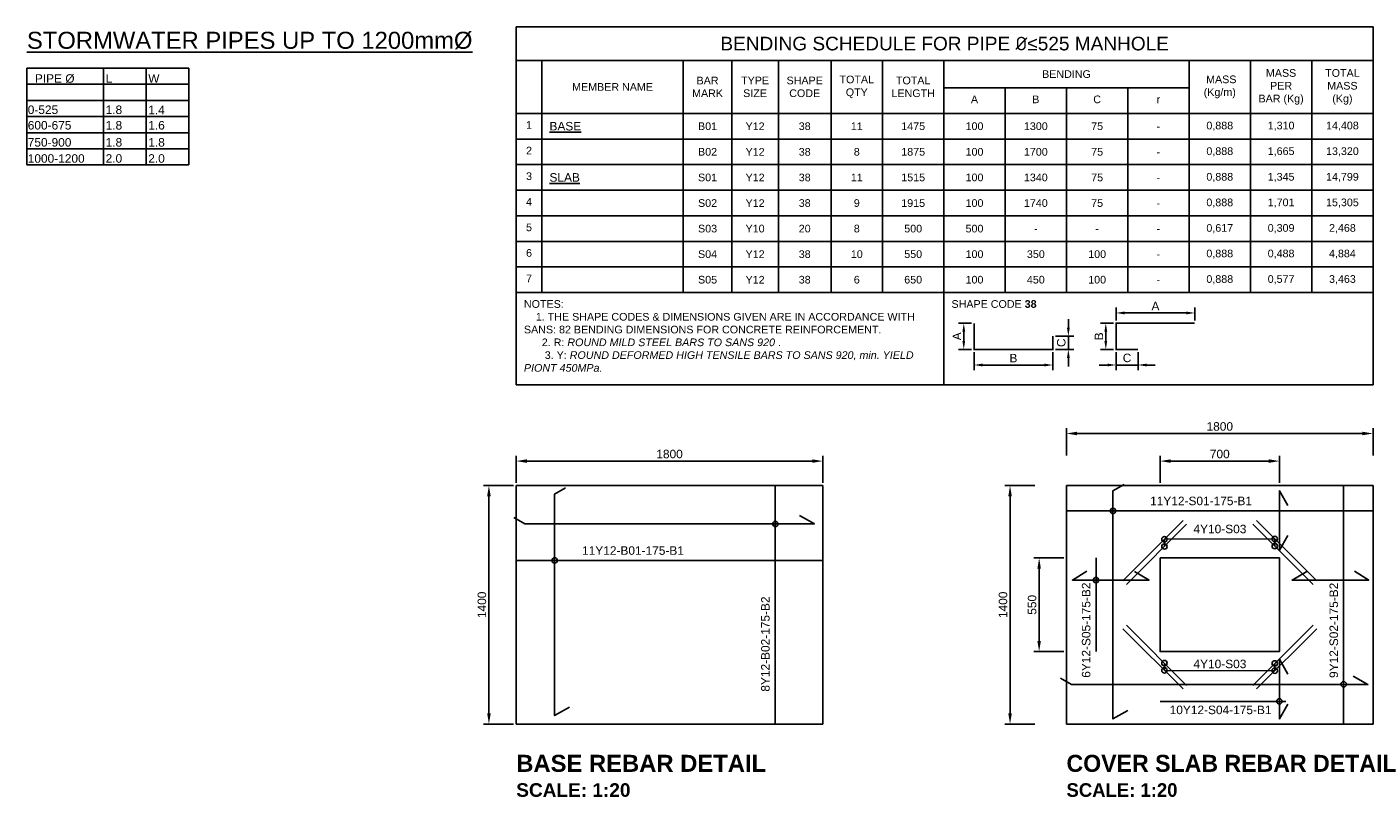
# Model space of a CAD drawing. Extents: x 76590 to 148436, y 2885688 to 2928336.
# Tile 14 of 17: x 93532 to 101435, y 2916412 to 2920934. Entities that reach past the tile are written whole.
import ezdxf

# ---------------------------------------------------------------- set-up
doc = ezdxf.new("R2010")
doc.units = 0
doc.header["$PDSIZE"] = 0.2
for name, color, linetype in [('DIMS', 1, 'Continuous'), ('HATCH', 7, 'Continuous'), ('REINFORCING', 3, 'Continuous'), ('SW Pipes', 6, 'Continuous'), ('T25', 2, 'Continuous'), ('T50', 6, 'Continuous'), ('TEXT', 7, 'Continuous')]:
    doc.layers.add(name, color=color, linetype=linetype)
doc.styles.add('ARIAL', font='arial.ttf')
doc.styles.add('Arial Bold', font='arialbd.ttf')
doc.styles.add('ROMANS', font='romans.shx', dxfattribs={"width": 0.8})
doc.styles.get("Standard").update_dxf_attribs({"font": 'micross.ttf', "height": 1})
doc.dimstyles.new('1-25', dxfattribs={"dimscale": 25, "dimtxt": 2, "dimasz": 2.5, "dimexe": 1.25, "dimexo": 0.625, "dimtad": 1, "dimdec": 0, "dimzin": 12, "dimtxsty": 'ROMANS', "dimcen": 2, "dimclrd": 1, "dimclre": 1, "dimclrt": 2, "dimadec": 0, "dimazin": 0, "dimtfac": 1, "dimtdec": 4, "dimtmove": 2, "dimatfit": 3, "dimfxl": 1, "dimtvp": 1, "dimtolj": 1, "dimtzin": 0, "dimlwd": -1, "dimarcsym": 0})

# ---------------------------------------------------------------- blocks, each defined once
blk = doc.blocks.new('*T81')
at = {"layer": 'TEXT', "color": 0, "linetype": 'ByBlock', "lineweight": -2, "transparency": 16777216}
for p, q in [((0, 0), (5030.3, 0)), ((0, 0), (0, -2100.8)), ((5030.3, 0), (5030.3, -2100.8)), ((0, -196.7), (5030.3, -196.7)), ((150, -196.7), (150, -1559.5)), ((980.6, -196.7), (980.6, -1559.5)), ((1265.6, -196.7), (1265.6, -1559.5)), ((1538.7, -196.7), (1538.7, -1559.5)), ((1848.1, -196.7), (1848.1, -1559.5)), ((2150.3, -196.7), (2150.3, -1559.5)), ((2510.3, -196.7), (2510.3, -2100.8)), ((3950.3, -196.7), (3950.3, -1559.5)), ((4310.3, -196.7), (4310.3, -1559.5)), ((4670.3, -196.7), (4670.3, -1559.5)), ((2510.3, -357.8), (3950.3, -357.8)), ((2870.3, -357.8), (2870.3, -1559.5)), ((3230.3, -357.8), (3230.3, -1559.5)), ((3590.3, -357.8), (3590.3, -1559.5)), ((0, -507.8), (5030.3, -507.8)), ((0, -658.7), (5030.3, -658.7)), ((0, -808.7), (5030.3, -808.7)), ((0, -959.5), (5030.3, -959.5)), ((0, -1109.5), (5030.3, -1109.5)), ((0, -1259.5), (5030.3, -1259.5)), ((0, -1409.5), (5030.3, -1409.5)), ((0, -1559.5), (5030.3, -1559.5)), ((0, -2100.8), (5030.3, -2100.8))]:
    blk.add_line(p, q, dxfattribs=at)
at = {"layer": 'TEXT', "color": 2, "transparency": 16777216}
for s, insert, char_height, width, attachment_point in [('BENDING SCHEDULE FOR PIPE {\\fISOCPEUR|b0|i0|c0|p34;%%C}≤525 MANHOLE', (2515.1, -98.3), 80, 4940.292, 5), ('BAR MARK', (1123.1, -352.2), 45, 195, 5), ('TYPE SIZE', (1402.1, -352.2), 45, 183.062, 5), ('SHAPE CODE', (1693.4, -352.2), 45, 219.415, 5), ('TOTAL QTY', (1999.2, -352.2), 45, 212.198, 5), ('TOTAL LENGTH', (2330.3, -352.2), 45, 270, 5), ('BENDING', (3230.3, -277.2), 45, 1350, 5), (' MASS (Kg/m)', (4130.3, -352.2), 45, 270, 5), ('MASS PER BAR (Kg)', (4490.3, -352.2), 45, 270, 5), ('TOTAL MASS (Kg)', (4850.3, -352.2), 45, 270, 5), ('MEMBER NAME', (565.3, -352.2), 45, 740.617, 5), ('A', (2690.3, -402.8), 45, 270, 2), ('B', (3050.3, -402.8), 45, 270, 2), ('C', (3410.3, -402.8), 45, 270, 2), ('r', (3770.3, -402.8), 45, 270, 2), ('1', (75, -552.8), 45, 60, 2), ('{\\LBASE}', (195, -583.2), 50, 740.617, 4), ('B01', (1123.1, -583.2), 45, 195, 5), ('Y12', (1402.1, -583.2), 45, 183.062, 5), ('38', (1693.4, -583.2), 45, 219.415, 5), ('11', (1999.2, -583.2), 45, 212.198, 5), ('1475', (2330.3, -583.2), 45, 270, 5), ('100', (2690.3, -583.2), 45, 270, 5), ('1300', (3050.3, -583.2), 45, 270, 5), ('75', (3410.3, -583.2), 45, 270, 5), ('-', (3770.3, -583.2), 45, 270, 5), ('0,888', (4130.3, -583.2), 45, 270, 5), ('1,310', (4490.3, -583.2), 45, 270, 5), ('14,408', (4850.3, -583.2), 45, 270, 5), ('2', (75, -703.7), 45, 60, 2), ('B02', (1123.1, -733.7), 45, 195, 5), ('Y12', (1402.1, -733.7), 45, 183.062, 5), ('38', (1693.4, -733.7), 45, 219.415, 5), ('8', (1999.2, -733.7), 45, 212.198, 5), ('1875', (2330.3, -733.7), 45, 270, 5), ('100', (2690.3, -733.7), 45, 270, 5), ('1700', (3050.3, -733.7), 45, 270, 5), ('75', (3410.3, -733.7), 45, 270, 5), ('0,888', (4130.3, -733.7), 45, 270, 5), ('1,665', (4490.3, -733.7), 45, 270, 5), ('13,320', (4850.3, -733.7), 45, 270, 5), ('-', (3770.3, -733.7), 45, 270, 5), ('3', (75, -853.7), 45, 60, 2), ('{\\LSLAB}', (195, -884.1), 50, 740.617, 4), ('S01', (1123.1, -884.1), 45, 195, 5), ('Y12', (1402.1, -884.1), 45, 183.062, 5), ('38', (1693.4, -884.1), 45, 219.415, 5), ('11', (1999.2, -884.1), 45, 212.198, 5), ('1515', (2330.3, -884.1), 45, 270, 5), ('100', (2690.3, -884.1), 45, 270, 5), ('1340', (3050.3, -884.1), 45, 270, 5), ('75', (3410.3, -884.1), 45, 270, 5), ('0,888', (4130.3, -884.1), 45, 270, 5), ('1,345', (4490.3, -884.1), 45, 270, 5), ('14,799', (4850.3, -884.1), 45, 270, 5), ('-', (3770.3, -884.1), 45, 270, 5), ('4', (75, -1004.5), 45, 60, 2), ('S02', (1123.1, -1034.5), 45, 195, 5), ('Y12', (1402.1, -1034.5), 45, 183.062, 5), ('38', (1693.4, -1034.5), 45, 219.415, 5), ('9', (1999.2, -1034.5), 45, 212.198, 5), ('1915', (2330.3, -1034.5), 45, 270, 5), ('100', (2690.3, -1034.5), 45, 270, 5), ('1740', (3050.3, -1034.5), 45, 270, 5), ('75', (3410.3, -1034.5), 45, 270, 5), ('0,888', (4130.3, -1034.5), 45, 270, 5), ('1,701', (4490.3, -1034.5), 45, 270, 5), ('15,305', (4850.3, -1034.5), 45, 270, 5), ('-', (3770.3, -1034.5), 45, 270, 5), ('5', (75, -1154.5), 45, 60, 2), ('S03', (1123.1, -1184.5), 45, 195, 5), ('Y10', (1402.1, -1184.5), 45, 183.062, 5), ('20', (1693.4, -1184.5), 45, 219.415, 5), ('8', (1999.2, -1184.5), 45, 212.198, 5), ('500', (2330.3, -1184.5), 45, 270, 5), ('500', (2690.3, -1184.5), 45, 270, 5), ('-', (3050.3, -1184.5), 45, 270, 5), ('-', (3410.3, -1184.5), 45, 270, 5), ('-', (3770.3, -1184.5), 45, 270, 5), ('0,617', (4130.3, -1184.5), 45, 270, 5), ('0,309', (4490.3, -1184.5), 45, 270, 5), ('2,468', (4850.3, -1184.5), 45, 270, 5), ('6', (75, -1304.5), 45, 60, 2), ('S04', (1123.1, -1334.5), 45, 195, 5), ('Y12', (1402.1, -1334.5), 45, 183.062, 5), ('38', (1693.4, -1334.5), 45, 219.415, 5), ('10', (1999.2, -1334.5), 45, 212.198, 5), ('550', (2330.3, -1334.5), 45, 270, 5), ('100', (2690.3, -1334.5), 45, 270, 5), ('350', (3050.3, -1334.5), 45, 270, 5), ('100', (3410.3, -1334.5), 45, 270, 5), ('-', (3770.3, -1334.5), 45, 270, 5), ('0,888', (4130.3, -1334.5), 45, 270, 5), ('0,488', (4490.3, -1334.5), 45, 270, 5), ('4,884', (4850.3, -1334.5), 45, 270, 5), ('7', (75, -1454.5), 45, 60, 2), ('S05', (1123.1, -1484.5), 45, 195, 5), ('Y12', (1402.1, -1484.5), 45, 183.062, 5), ('38', (1693.4, -1484.5), 45, 219.415, 5), ('6', (1999.2, -1484.5), 45, 212.198, 5), ('650', (2330.3, -1484.5), 45, 270, 5), ('100', (2690.3, -1484.5), 45, 270, 5), ('450', (3050.3, -1484.5), 45, 270, 5), ('100', (3410.3, -1484.5), 45, 270, 5), ('-', (3770.3, -1484.5), 45, 270, 5), ('0,888', (4130.3, -1484.5), 45, 270, 5), ('0,577', (4490.3, -1484.5), 45, 270, 5), ('3,463', (4850.3, -1484.5), 45, 270, 5), ('NOTES:                                                                                                                                  1. THE SHAPE CODES & DIMENSIONS GIVEN ARE IN ACCORDANCE WITH  SANS: 82 BENDING DIMENSIONS FOR CONCRETE REINFORCEMENT.                         2. R: {\\fMicrosoft Sans Serif|b0|i1|c0|p34;ROUND MILD STEEL BARS TO SANS 920 }.                                                            3. Y: {\\fMicrosoft Sans Serif|b0|i1|c0|p34;ROUND DEFORMED HIGH TENSILE BARS TO SANS 920, min. YIELD PIONT 450MPa.}', (45, -1604.5), 45, 2420.292, 1)]:
    blk.add_mtext(s, dxfattribs=dict(at, insert=insert, char_height=char_height, width=width, attachment_point=attachment_point))
at = {"layer": 'TEXT', "color": 0, "transparency": 16777216, "insert": (2555.3, -1604.5), "char_height": 45, "width": 2430, "attachment_point": 1}
blk.add_mtext('{\\C2;SHAPE CODE \\fMicrosoft Sans Serif|b1|i0|c0|p34;38\\fMicrosoft Sans Serif|b0|i0|c0|p34;  }', dxfattribs=at)
blk = doc.blocks.new('*D88')
at = {"layer": 'Defpoints', "color": 0, "transparency": 16777216}
for p in [(99032.2, 2919194.2), (99092.4, 2919194.2), (99092.4, 2919040.2)]:
    blk.add_point(p, dxfattribs=at)
at = {"layer": 'HATCH', "color": 1, "lineweight": -2, "transparency": 16777216}
for p, q in [((99076.8, 2919194.2), (99001, 2919194.2)), ((99076.8, 2919040.2), (99001, 2919040.2))]:
    blk.add_line(p, q, dxfattribs=at)
at = {"layer": 'HATCH', "color": 1, "transparency": 16777216}
blk.add_line((99032.2, 2919090.2), (99032.2, 2919144.2), dxfattribs=at)
for points in [[(99023.9, 2919144.2), (99040.5, 2919144.2), (99032.2, 2919194.2)], [(99023.9, 2919090.2), (99040.5, 2919090.2), (99032.2, 2919040.2)]]:
    blk.add_solid(points, dxfattribs=at)
at = {"layer": 'HATCH', "color": 2, "transparency": 16777216, "insert": (98991.6, 2919117.2), "char_height": 50, "attachment_point": 5, "rotation": 90, "style": 'ARIAL'}
blk.add_mtext('\\A1;A', dxfattribs=at)
blk = doc.blocks.new('*D89')
at = {"layer": 'Defpoints', "color": 0, "transparency": 16777216}
for p in [(99092.4, 2919040.2), (99554.8, 2919040.2), (99092.4, 2918948.7)]:
    blk.add_point(p, dxfattribs=at)
at = {"layer": 'HATCH', "color": 1, "lineweight": -2, "transparency": 16777216}
for p, q in [((99092.4, 2919024.5), (99092.4, 2918917.5)), ((99554.8, 2919024.5), (99554.8, 2918917.5))]:
    blk.add_line(p, q, dxfattribs=at)
at = {"layer": 'HATCH', "color": 1, "transparency": 16777216}
blk.add_line((99504.8, 2918948.7), (99142.4, 2918948.7), dxfattribs=at)
for points in [[(99142.4, 2918957), (99142.4, 2918940.4), (99092.4, 2918948.7)], [(99504.8, 2918957), (99504.8, 2918940.4), (99554.8, 2918948.7)]]:
    blk.add_solid(points, dxfattribs=at)
at = {"layer": 'HATCH', "color": 2, "transparency": 16777216, "insert": (99323.6, 2918989.3), "char_height": 50, "attachment_point": 5, "style": 'ARIAL'}
blk.add_mtext('\\A1;B', dxfattribs=at)
blk = doc.blocks.new('*D90')
at = {"layer": 'Defpoints', "color": 0, "transparency": 16777216}
for p in [(99554.8, 2919118.4), (99646.2, 2919118.4), (99554.8, 2919040.2)]:
    blk.add_point(p, dxfattribs=at)
at = {"layer": 'HATCH', "color": 1, "transparency": 16777216}
for p, q in [((99646.2, 2919168.4), (99646.2, 2919218.4)), ((99646.2, 2919040.2), (99646.2, 2919118.4)), ((99646.2, 2918990.2), (99646.2, 2918940.2))]:
    blk.add_line(p, q, dxfattribs=at)
at = {"layer": 'HATCH', "color": 1, "lineweight": -2, "transparency": 16777216}
for p, q in [((99570.4, 2919118.4), (99677.5, 2919118.4)), ((99570.4, 2919040.2), (99677.5, 2919040.2))]:
    blk.add_line(p, q, dxfattribs=at)
at = {"layer": 'HATCH', "color": 1, "transparency": 16777216}
for points in [[(99637.9, 2919168.4), (99654.6, 2919168.4), (99646.2, 2919118.4)], [(99637.9, 2918990.2), (99654.6, 2918990.2), (99646.2, 2919040.2)]]:
    blk.add_solid(points, dxfattribs=at)
at = {"layer": 'HATCH', "color": 2, "transparency": 16777216, "insert": (99604.7, 2919079.3), "char_height": 50, "attachment_point": 5, "rotation": 90, "style": 'ARIAL'}
blk.add_mtext('\\A1;C', dxfattribs=at)
blk = doc.blocks.new('*D91')
at = {"layer": 'Defpoints', "color": 0, "transparency": 16777216}
for p in [(100388.6, 2919254.4), (99926.2, 2919194.2), (100388.6, 2919194.2)]:
    blk.add_point(p, dxfattribs=at)
at = {"layer": 'HATCH', "color": 1, "lineweight": -2, "transparency": 16777216}
for p, q in [((99926.2, 2919209.8), (99926.2, 2919285.7)), ((100388.6, 2919209.8), (100388.6, 2919285.7))]:
    blk.add_line(p, q, dxfattribs=at)
at = {"layer": 'HATCH', "color": 1, "transparency": 16777216}
blk.add_line((99976.2, 2919254.4), (100338.6, 2919254.4), dxfattribs=at)
for points in [[(99976.2, 2919262.7), (99976.2, 2919246.1), (99926.2, 2919254.4)], [(100338.6, 2919262.7), (100338.6, 2919246.1), (100388.6, 2919254.4)]]:
    blk.add_solid(points, dxfattribs=at)
at = {"layer": 'HATCH', "color": 2, "transparency": 16777216, "insert": (100157.4, 2919295), "char_height": 50, "attachment_point": 5, "style": 'ARIAL'}
blk.add_mtext('\\A1;A', dxfattribs=at)
blk = doc.blocks.new('*D92')
at = {"layer": 'Defpoints', "color": 0, "transparency": 16777216}
for p in [(99866, 2919194.2), (99926.2, 2919194.2), (99926.2, 2919040.2)]:
    blk.add_point(p, dxfattribs=at)
at = {"layer": 'HATCH', "color": 1, "lineweight": -2, "transparency": 16777216}
for p, q in [((99910.6, 2919194.2), (99834.8, 2919194.2)), ((99910.6, 2919040.2), (99834.8, 2919040.2))]:
    blk.add_line(p, q, dxfattribs=at)
at = {"layer": 'HATCH', "color": 1, "transparency": 16777216}
blk.add_line((99866, 2919090.2), (99866, 2919144.2), dxfattribs=at)
for points in [[(99857.7, 2919144.2), (99874.4, 2919144.2), (99866, 2919194.2)], [(99857.7, 2919090.2), (99874.4, 2919090.2), (99866, 2919040.2)]]:
    blk.add_solid(points, dxfattribs=at)
at = {"layer": 'HATCH', "color": 2, "transparency": 16777216, "insert": (99825.4, 2919117.2), "char_height": 50, "attachment_point": 5, "rotation": 90, "style": 'ARIAL'}
blk.add_mtext('\\A1;B', dxfattribs=at)
blk = doc.blocks.new('*D93')
at = {"layer": 'Defpoints', "color": 0, "transparency": 16777216}
for p in [(99926.2, 2919040.2), (100055.3, 2919040.2), (99926.2, 2918948.7)]:
    blk.add_point(p, dxfattribs=at)
at = {"layer": 'HATCH', "color": 1, "lineweight": -2, "transparency": 16777216}
for p, q in [((99926.2, 2919024.5), (99926.2, 2918917.5)), ((100055.3, 2919024.5), (100055.3, 2918917.5))]:
    blk.add_line(p, q, dxfattribs=at)
at = {"layer": 'HATCH', "color": 1, "transparency": 16777216}
for p, q in [((99876.2, 2918948.7), (99826.2, 2918948.7)), ((100055.3, 2918948.7), (99926.2, 2918948.7)), ((100105.3, 2918948.7), (100155.3, 2918948.7))]:
    blk.add_line(p, q, dxfattribs=at)
for points in [[(99876.2, 2918957), (99876.2, 2918940.4), (99926.2, 2918948.7)], [(100105.3, 2918957), (100105.3, 2918940.4), (100055.3, 2918948.7)]]:
    blk.add_solid(points, dxfattribs=at)
at = {"layer": 'HATCH', "color": 2, "transparency": 16777216, "insert": (99990.7, 2918990.2), "char_height": 50, "width": 37.756, "attachment_point": 5, "style": 'ARIAL'}
blk.add_mtext('\\A1;C', dxfattribs=at)
blk = doc.blocks.new('*D98')
at = {"layer": 'Defpoints', "color": 0, "transparency": 16777216}
for p in [(99303.8, 2918240.5), (99464.3, 2918240.5), (99464.3, 2916840.5)]:
    blk.add_point(p, dxfattribs=at)
at = {"layer": 'HATCH', "color": 1, "lineweight": -2, "transparency": 16777216}
for p, q in [((99448.7, 2918240.5), (99272.6, 2918240.5)), ((99448.7, 2916840.5), (99272.6, 2916840.5))]:
    blk.add_line(p, q, dxfattribs=at)
at = {"layer": 'HATCH', "color": 1, "transparency": 16777216}
blk.add_line((99303.8, 2916903), (99303.8, 2918178), dxfattribs=at)
for points in [[(99293.4, 2918178), (99314.3, 2918178), (99303.8, 2918240.5)], [(99293.4, 2916903), (99314.3, 2916903), (99303.8, 2916840.5)]]:
    blk.add_solid(points, dxfattribs=at)
at = {"layer": 'HATCH', "color": 2, "transparency": 16777216, "insert": (99262.7, 2917540.5), "char_height": 50, "attachment_point": 5, "rotation": 90, "style": 'ARIAL'}
blk.add_mtext('\\A1;1400', dxfattribs=at)
blk = doc.blocks.new('*D99')
at = {"layer": 'Defpoints', "color": 0, "transparency": 16777216}
for p in [(101435.1, 2918546.6), (99635.1, 2918402.4), (101435.1, 2918402.4)]:
    blk.add_point(p, dxfattribs=at)
at = {"layer": 'HATCH', "color": 1, "lineweight": -2, "transparency": 16777216}
for p, q in [((99635.1, 2918418.1), (99635.1, 2918577.8)), ((101435.1, 2918418.1), (101435.1, 2918577.8))]:
    blk.add_line(p, q, dxfattribs=at)
at = {"layer": 'HATCH', "color": 1, "transparency": 16777216}
blk.add_line((99697.6, 2918546.6), (101372.6, 2918546.6), dxfattribs=at)
for points in [[(99697.6, 2918557), (99697.6, 2918536.1), (99635.1, 2918546.6)], [(101372.6, 2918557), (101372.6, 2918536.1), (101435.1, 2918546.6)]]:
    blk.add_solid(points, dxfattribs=at)
at = {"layer": 'HATCH', "color": 2, "transparency": 16777216, "insert": (100535.1, 2918587.7), "char_height": 50, "attachment_point": 5, "style": 'ARIAL'}
blk.add_mtext('\\A1;1800', dxfattribs=at)
blk = doc.blocks.new('*D97')
at = {"layer": 'Defpoints', "color": 0, "transparency": 16777216}
for p in [(99474.6, 2917815.5), (99635.1, 2917815.5), (99635.1, 2917265.5)]:
    blk.add_point(p, dxfattribs=at)
at = {"layer": 'HATCH', "color": 1, "lineweight": -2, "transparency": 16777216}
for p, q in [((99619.5, 2917815.5), (99443.4, 2917815.5)), ((99619.5, 2917265.5), (99443.4, 2917265.5))]:
    blk.add_line(p, q, dxfattribs=at)
at = {"layer": 'HATCH', "color": 1, "transparency": 16777216}
blk.add_line((99474.6, 2917328), (99474.6, 2917753), dxfattribs=at)
for points in [[(99464.2, 2917753), (99485, 2917753), (99474.6, 2917815.5)], [(99464.2, 2917328), (99485, 2917328), (99474.6, 2917265.5)]]:
    blk.add_solid(points, dxfattribs=at)
at = {"layer": 'HATCH', "color": 2, "transparency": 16777216, "insert": (99433.5, 2917540.5), "char_height": 50, "attachment_point": 5, "rotation": 90, "style": 'ARIAL'}
blk.add_mtext('\\A1;550', dxfattribs=at)
blk = doc.blocks.new('*D94')
at = {"layer": 'Defpoints', "color": 0, "transparency": 16777216}
for p in [(100885.1, 2918384.6), (100185.1, 2918240.5), (100885.1, 2918240.5)]:
    blk.add_point(p, dxfattribs=at)
at = {"layer": 'HATCH', "color": 1, "lineweight": -2, "transparency": 16777216}
for p, q in [((100185.1, 2918256.1), (100185.1, 2918415.9)), ((100885.1, 2918256.1), (100885.1, 2918415.9))]:
    blk.add_line(p, q, dxfattribs=at)
at = {"layer": 'HATCH', "color": 1, "transparency": 16777216}
blk.add_line((100247.6, 2918384.6), (100822.6, 2918384.6), dxfattribs=at)
for points in [[(100247.6, 2918395), (100247.6, 2918374.2), (100185.1, 2918384.6)], [(100822.6, 2918395), (100822.6, 2918374.2), (100885.1, 2918384.6)]]:
    blk.add_solid(points, dxfattribs=at)
at = {"layer": 'HATCH', "color": 2, "transparency": 16777216, "insert": (100535.1, 2918425.8), "char_height": 50, "attachment_point": 5, "style": 'ARIAL'}
blk.add_mtext('\\A1;700', dxfattribs=at)
blk = doc.blocks.new('*D95')
at = {"layer": 'Defpoints', "color": 0, "transparency": 16777216}
for p in [(96244.3, 2918240.5), (96404.8, 2918240.5), (96404.8, 2916840.5)]:
    blk.add_point(p, dxfattribs=at)
at = {"layer": 'HATCH', "color": 1, "lineweight": -2, "transparency": 16777216}
for p, q in [((96389.2, 2918240.5), (96213.1, 2918240.5)), ((96389.2, 2916840.5), (96213.1, 2916840.5))]:
    blk.add_line(p, q, dxfattribs=at)
at = {"layer": 'HATCH', "color": 1, "transparency": 16777216}
blk.add_line((96244.3, 2916903), (96244.3, 2918178), dxfattribs=at)
for points in [[(96233.9, 2918178), (96254.8, 2918178), (96244.3, 2918240.5)], [(96233.9, 2916903), (96254.8, 2916903), (96244.3, 2916840.5)]]:
    blk.add_solid(points, dxfattribs=at)
at = {"layer": 'HATCH', "color": 2, "transparency": 16777216, "insert": (96203.2, 2917540.5), "char_height": 50, "attachment_point": 5, "rotation": 90, "style": 'ARIAL'}
blk.add_mtext('\\A1;1400', dxfattribs=at)
blk = doc.blocks.new('*D96')
at = {"layer": 'Defpoints', "color": 0, "transparency": 16777216}
for p in [(98204.8, 2918384.6), (96404.8, 2918240.5), (98204.8, 2918240.5)]:
    blk.add_point(p, dxfattribs=at)
at = {"layer": 'HATCH', "color": 1, "lineweight": -2, "transparency": 16777216}
for p, q in [((96404.8, 2918256.1), (96404.8, 2918415.9)), ((98204.8, 2918256.1), (98204.8, 2918415.9))]:
    blk.add_line(p, q, dxfattribs=at)
at = {"layer": 'HATCH', "color": 1, "transparency": 16777216}
blk.add_line((96467.3, 2918384.6), (98142.3, 2918384.6), dxfattribs=at)
for points in [[(96467.3, 2918395), (96467.3, 2918374.2), (96404.8, 2918384.6)], [(98142.3, 2918395), (98142.3, 2918374.2), (98204.8, 2918384.6)]]:
    blk.add_solid(points, dxfattribs=at)
at = {"layer": 'HATCH', "color": 2, "transparency": 16777216, "insert": (97304.8, 2918425.8), "char_height": 50, "attachment_point": 5, "style": 'ARIAL'}
blk.add_mtext('\\A1;1800', dxfattribs=at)

msp = doc.modelspace()

# ---------------------------------------------------------------- linework, layer by layer
at = {"layer": 'REINFORCING', "color": 1, "flags": 128}
for points in [[(97925.4, 2918240.5), (97925.4, 2916840.5)], [(101262.4, 2918242.4), (101262.4, 2916842.4)], [(99635.1, 2918092.2), (101435.1, 2918092.2)], [(100858.1, 2917927.4), (100210.2, 2917925.4)], [(96404.8, 2917800.9), (98204.8, 2917800.9)], [(100858.1, 2917153.6), (100210.2, 2917155.6)]]:
    msp.add_lwpolyline(points, dxfattribs=at)
at = {"layer": 'SW Pipes', "color": 3, "const_width": 10}
for points in [[(99092.4, 2919194.2), (99092.4, 2919040.2), (99554.8, 2919040.2), (99554.8, 2919118.4)], [(100055.3, 2919040.2), (99926.2, 2919040.2), (99926.2, 2919194.2), (100388.6, 2919194.2), (100388.6, 2919194.2)]]:
    msp.add_lwpolyline(points, dxfattribs=at)
at = {"layer": 'SW Pipes', "color": 3, "linetype": 'Continuous', "ltscale": 100}
for points in [[(96694.8, 2918228), (96629.8, 2918190.5), (96629.8, 2916890.5), (96716.4, 2916940.5)], [(99973.2, 2918248), (99908.2, 2918210.5), (99908.2, 2916870.5), (99994.8, 2916920.5)], [(100935.1, 2918123.9), (100885.1, 2918210.5), (100885.1, 2917860.5), (100935.1, 2917947.1)], [(96389.9, 2918053), (96454.8, 2918015.5), (98154.8, 2918015.5), (98068.2, 2918065.5)], [(99755, 2917738.4), (99670.1, 2917685.5), (100120.1, 2917685.5), (100033.5, 2917735.5)], [(101325.3, 2917738.4), (101410.1, 2917685.5), (100960.1, 2917685.5), (101046.7, 2917735.5)], [(100935.1, 2917133.9), (100885.1, 2917220.5), (100885.1, 2916870.5), (100935.1, 2916957.1)], [(99600.2, 2917109.5), (99665.1, 2917072), (101405.1, 2917072), (101318.5, 2917122)]]:
    msp.add_lwpolyline(points, dxfattribs=at)
at = {"layer": 'SW Pipes', "color": 3}
for points in [[(99965.9, 2917681.2), (100319.5, 2918034.7)], [(101104.3, 2917681.2), (100750.8, 2918034.7)], [(99987.1, 2917660), (100340.7, 2918013.5)], [(101083.1, 2917660), (100729.6, 2918013.5)], [(99965.9, 2917399.9), (100319.5, 2917046.3)], [(99987.1, 2917421.1), (100340.7, 2917067.5)], [(101083.1, 2917421.1), (100729.6, 2917067.5)], [(101104.3, 2917399.9), (100750.8, 2917046.3)]]:
    msp.add_lwpolyline(points, dxfattribs=at)
at = {"layer": 'SW Pipes', "color": 1}
for points in [[(100210.2, 2917925.4), (100210.2, 2917883)], [(100858.1, 2917927.4), (100858.1, 2917885)], [(99808.5, 2917815.5), (99808.5, 2917265.5)], [(100210.2, 2917155.6), (100210.2, 2917198)], [(100858.1, 2917153.6), (100858.1, 2917196)], [(100922.3, 2916973.6), (100185.1, 2916973.6)]]:
    msp.add_lwpolyline(points, dxfattribs=at)
at = {"layer": 'SW Pipes', "color": 2}
msp.add_lwpolyline([(100185.1, 2917815.5), (100185.1, 2917265.5), (100885.1, 2917265.5), (100885.1, 2917815.5)], close=True, dxfattribs=at)
at = {"layer": 'T25', "color": 1}
for p, q in [((93531.9, 2920691.8), (94481.9, 2920691.8)), ((93531.9, 2920597.1), (94481.9, 2920597.1)), ((93531.9, 2920502.4), (94481.9, 2920502.4)), ((93531.9, 2920407.7), (94481.9, 2920407.7)), ((93531.9, 2920313), (94481.9, 2920313)), ((93531.9, 2920218.3), (94481.9, 2920218.3)), ((93531.9, 2920123.6), (94481.9, 2920123.6))]:
    msp.add_line(p, q, dxfattribs=at)
at = {"layer": 'T25', "color": 1, "flags": 128}
for points in [[(93531.9, 2920691.8), (93531.9, 2920123.6)], [(93981.9, 2920691.8), (93981.9, 2920123.6)], [(93981.9, 2920652.4), (93981.9, 2920123.6)], [(94231.9, 2920691.8), (94231.9, 2920123.6)], [(94231.9, 2920652.4), (94231.9, 2920123.6)], [(94481.9, 2920691.8), (94481.9, 2920123.6)]]:
    msp.add_lwpolyline(points, dxfattribs=at)
at = {"layer": 'T25', "color": 2, "flags": 128}
for points in [[(96404.8, 2918240.5), (98204.8, 2918240.5)], [(96404.8, 2916840.5), (96404.8, 2918240.5)], [(98204.8, 2916840.5), (98204.8, 2918240.5)], [(99635.1, 2918240.5), (101435.1, 2918240.5)], [(99635.1, 2916840.5), (99635.1, 2918240.5)], [(101435.1, 2916840.5), (101435.1, 2918240.5)], [(96404.8, 2916840.5), (98204.8, 2916840.5)], [(99635.1, 2916840.5), (101435.1, 2916840.5)]]:
    msp.add_lwpolyline(points, dxfattribs=at)
at = {"layer": 'T25'}
for centre in [(99908.2, 2918092.2), (97925.4, 2918015.5), (96629.8, 2917800.9), (99808.5, 2917685.5), (101262.4, 2917073.9), (100885.1, 2916973.6)]:
    msp.add_circle(centre, 15.9, dxfattribs=at)
at = {"layer": 'T25', "color": 1}
for centre in [(100210.2, 2917925.4), (100858.1, 2917927.4), (100210.2, 2917883), (100858.1, 2917885), (100210.2, 2917198), (100210.2, 2917155.6), (100858.1, 2917196), (100858.1, 2917153.6)]:
    msp.add_circle(centre, 15.9, dxfattribs=at)

# ---------------------------------------------------------------- block references
msp.add_blockref('*T81', (96404.8, 2920934))

# ---------------------------------------------------------------- texts
at = {"layer": 'DIMS', "color": 2, "linetype": 'Continuous', "char_height": 50, "attachment_point": 5, "style": 'ARIAL'}
for s, insert in [('\\A1;11Y12-S01-175-B1', (100425.2, 2918150.2)), ('\\A1;4Y10-S03', (100536, 2917985.5)), ('\\A1;11Y12-B01-175-B1', (97090.2, 2917858.9)), ('\\A1;4Y10-S03', (100536, 2917193.1)), ('\\A1;10Y12-S04-175-B1', (100539.9, 2916923.2))]:
    msp.add_mtext(s, dxfattribs=dict(at, insert=insert))
at = {"layer": 'DIMS', "color": 2, "linetype": 'Continuous', "char_height": 50, "attachment_point": 5, "rotation": 90, "style": 'ARIAL'}
for s, insert in [('\\A1;6Y12-S05-175-B2', (99750.9, 2917391.8)), ('\\A1;9Y12-S02-175-B2', (101204.8, 2917390.7)), ('\\A1;8Y12-B02-175-B2', (97867.8, 2917310.1))]:
    msp.add_mtext(s, dxfattribs=dict(at, insert=insert))
at = {"layer": 'T25', "style": 'ARIAL'}
for s, p in [('PIPE %%C', (93578.7, 2920606.2)), ('L', (93994, 2920606.2)), ('W', (94244.3, 2920606.2)), ('0-525', (93536.8, 2920422.6)), ('1.8', (93994, 2920422.6)), ('1.4', (94244.3, 2920421.7)), ('600-675', (93536.8, 2920331.4)), ('1.8', (93994, 2920331.4)), ('1.6', (94244.3, 2920331.4)), ('750-900', (93536.8, 2920231.2)), ('1.8', (93994, 2920231.2)), ('1.8', (94244.3, 2920231.1)), ('1000-1200', (93536.8, 2920136.5)), ('2.0', (93994, 2920136.5)), ('2.0', (94244.3, 2920136.5))]:
    msp.add_text(s, height=50, dxfattribs=at).set_placement(p)
at = {"layer": 'T50', "color": 6, "char_height": 100, "attachment_point": 2}
for s, insert, width, style in [('\\pxql;{\\LSTORMWATER PIPES UP TO 1200mm%%C}', (95487.9, 2920905.5), 3911.841, 'ARIAL'), ('\\pxql;BASE REBAR DETAIL\\P{\\A1;\\H0.8x;\\C3;SCALE: 1:20}', (97318.8, 2916659.7), 1828.024, 'Arial Bold'), ('\\pxql;COVER SLAB REBAR DETAIL\\P{\\A1;\\H0.8x;\\C3;SCALE: 1:20}', (100648.1, 2916659.7), 2026.01, 'Arial Bold')]:
    msp.add_mtext(s, dxfattribs=dict(at, insert=insert, width=width, style=style))

# ---------------------------------------------------------------- dimensions: what is measured, and where the dimension line sits
at = {"layer": 'HATCH'}
dim = msp.add_linear_dim(base=(100388.6, 2919254.4), p1=(99926.2, 2919194.2), p2=(100388.6, 2919194.2), text='A', dimstyle='1-25', override={"dimasz": 2, "dimzin": 0, "dimtxsty": 'ARIAL'}, dxfattribs=at)
dim.commit()
dim.dimension.update_dxf_attribs({"geometry": '*D91', "text_midpoint": (100157.4, 2919295)})
for base, p1, p2, angle, text, picture, middle in [((99646.2, 2919118.4), (99554.8, 2919040.2), (99554.8, 2919118.4), 90, 'C', '*D90', (99604.7, 2919079.3)), ((99032.2, 2919194.2), (99092.4, 2919040.2), (99092.4, 2919194.2), 90, 'A', '*D88', (98991.6, 2919117.2)), ((99866, 2919194.2), (99926.2, 2919040.2), (99926.2, 2919194.2), 90, 'B', '*D92', (99825.4, 2919117.2)), ((99092.4, 2918948.7), (99554.8, 2919040.2), (99092.4, 2919040.2), 180, 'B', '*D89', (99323.6, 2918989.3)), ((99926.2, 2918948.7), (100055.3, 2919040.2), (99926.2, 2919040.2), 180, 'C', '*D93', (99990.7, 2918990.2))]:
    dim = msp.add_linear_dim(base=base, p1=p1, p2=p2, angle=angle, text=text, dimstyle='1-25', override={"dimasz": 2, "dimzin": 0, "dimtxsty": 'ARIAL'}, dxfattribs=at)
    dim.commit()
    dim.dimension.update_dxf_attribs({"geometry": picture, "text_midpoint": middle})
for base, p1, p2, picture, middle in [((101435.1, 2918546.6), (99635.1, 2918402.4), (101435.1, 2918402.4), '*D99', (100535.1, 2918587.7)), ((98204.8, 2918384.6), (96404.8, 2918240.5), (98204.8, 2918240.5), '*D96', (97304.8, 2918425.8)), ((100885.1, 2918384.6), (100185.1, 2918240.5), (100885.1, 2918240.5), '*D94', (100535.1, 2918425.8))]:
    dim = msp.add_linear_dim(base=base, p1=p1, p2=p2, dimstyle='1-25', override={"dimzin": 0, "dimtxsty": 'ARIAL'}, dxfattribs=at)
    dim.commit()
    dim.dimension.update_dxf_attribs({"geometry": picture, "text_midpoint": middle})
for base, p1, p2, picture, middle in [((96244.3, 2918240.5), (96404.8, 2916840.5), (96404.8, 2918240.5), '*D95', (96203.2, 2917540.5)), ((99303.8, 2918240.5), (99464.3, 2916840.5), (99464.3, 2918240.5), '*D98', (99262.7, 2917540.5)), ((99474.6, 2917815.5), (99635.1, 2917265.5), (99635.1, 2917815.5), '*D97', (99433.5, 2917540.5))]:
    dim = msp.add_linear_dim(base=base, p1=p1, p2=p2, angle=90, dimstyle='1-25', override={"dimzin": 0, "dimtxsty": 'ARIAL'}, dxfattribs=at)
    dim.commit()
    dim.dimension.update_dxf_attribs({"geometry": picture, "text_midpoint": middle})

doc.saveas('drawing.dxf')
